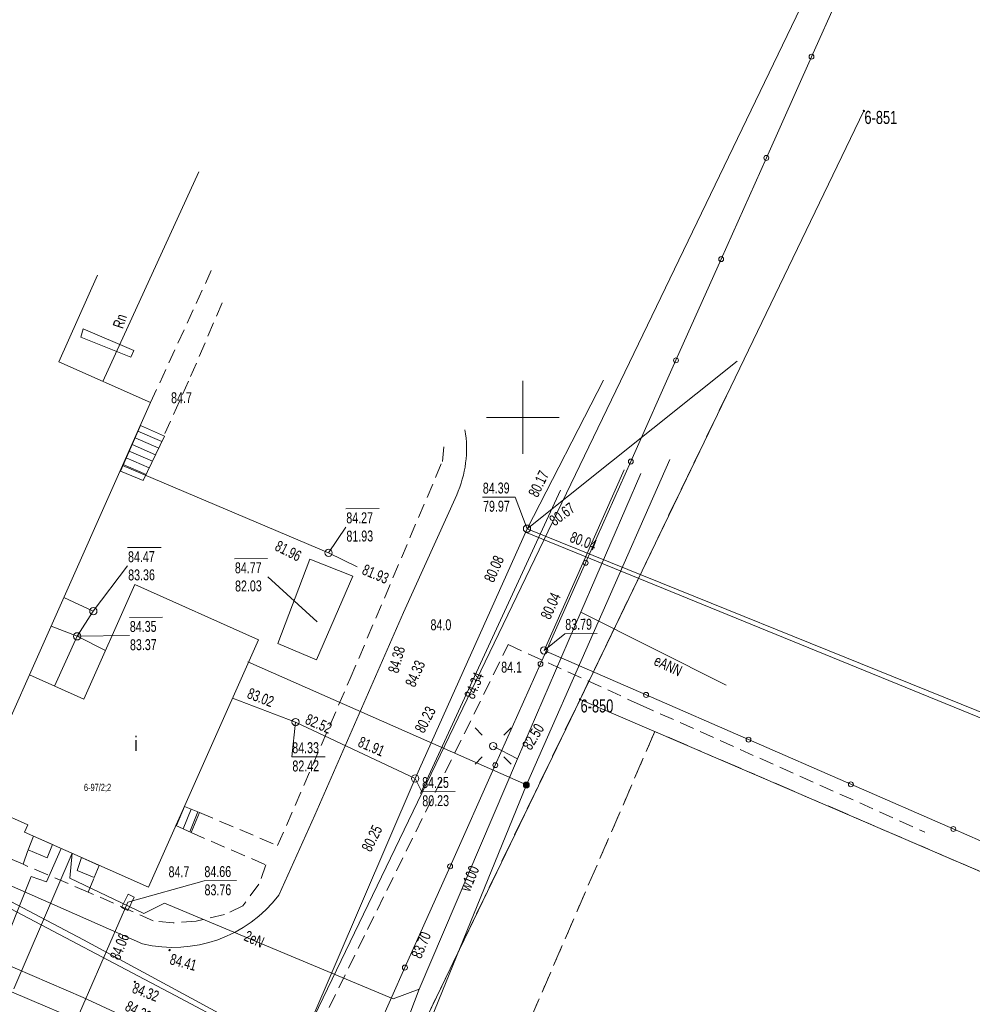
# Model space of a CAD drawing. Header units: metres. Extents: x -1013 to 1493497, y -5789518 to 1032.
# Tile 69 of 73: x 114 to 179, y 24 to 92. Entities that reach past the tile are written whole.
import ezdxf
from ezdxf.xclip import XClip

# ---------------------------------------------------------------- set-up
doc = ezdxf.new("R2010")
doc.units = ezdxf.units.M
doc.header["$MEASUREMENT"] = 0
doc.header["$XCLIPFRAME"] = 0
for name, pattern in [('2_KTCR02', [1.5, 1, -0.5]), ('GUK', [2, 1.5, -0.5]), ('GUZ', [1, 0.5, -0.5])]:
    doc.linetypes.add(name, pattern=pattern)
doc.layers.add('700-L Mapa 1_100 dwg', color=7, linetype='Continuous')
for name, color, linetype, lineweight in [('703-L Płaszczyzny podejścia 2D3', 152, 'Continuous', 30), ('ex_02_DXF_MZ_500_4_BUIB_L_37', 9, 'Continuous', 18), ('ex_02_DXF_MZ_500_4_Dzialki7', 9, 'Continuous', 18), ('ex_02_DXF_MZ_500_4_EGBB_E_T_07', 9, 'Continuous', 18), ('ex_02_DXF_MZ_500_4_EGBB_L_07', 9, 'Continuous', 18), ('ex_02_DXF_MZ_500_4_EGBE_L_37', 9, 'Continuous', 18), ('ex_02_DXF_MZ_500_4_EGBE_L_87', 9, 'Continuous', 18), ('ex_02_DXF_MZ_500_4_K1_EGIB_T_17', 9, 'Continuous', 18), ('ex_02_DXF_MZ_500_4_Kontury3', 9, 'Continuous', 18), ('ex_02_DXF_MZ_500_4_KTCR_D_L_17', 9, 'Continuous', 18), ('ex_02_DXF_MZ_500_4_KTKR_D_L_07', 9, 'Continuous', 18), ('ex_02_DXF_MZ_500_4_KTOK_L_47', 9, 'Continuous', 18), ('ex_02_DXF_MZ_500_4_Numery_punktow7', 9, 'Continuous', 18), ('ex_02_DXF_MZ_500_4_Podzial_sekcyjny_krzyze7', 9, 'Continuous', 18), ('ex_02_DXF_MZ_500_4_Punkty7', 9, 'Continuous', 18), ('ex_02_DXF_MZ_500_4_RTPW_T_07', 9, 'Continuous', 18), ('ex_02_DXF_MZ_500_4_RTPW_T_17', 9, 'Continuous', 18), ('ex_02_DXF_MZ_500_4_SUPE_D_L_31', 9, 'Continuous', 18), ('ex_02_DXF_MZ_500_4_SUPE_E_T_31', 9, 'Continuous', 18), ('ex_02_DXF_MZ_500_4_SUPK_D_L_434', 9, 'Continuous', 18), ('ex_02_DXF_MZ_500_4_SUPT_D_L_030', 9, 'Continuous', 18), ('ex_02_DXF_MZ_500_4_SUPW_D_L_05', 9, 'Continuous', 18), ('ex_02_DXF_MZ_500_4_SUPW_E_T_05', 9, 'Continuous', 18), ('ex_02_DXF_MZ_500_4_SUPZ_D_L_07', 9, 'Continuous', 18), ('ex_02_DXF_MZ_500_4_SUPZ_E_T_07', 9, 'Continuous', 18), ('ex_02_DXF_MZ_500_4_SUSM_D_T_07', 9, 'Continuous', 18), ('ex_02_DXF_MZ_500_4_SUSM_D_T_37', 9, 'Continuous', 18), ('ex_02_DXF_MZ_500_4_SUTE_T_01', 9, 'Continuous', 18), ('ex_02_DXF_MZ_500_4_SUTK_T_034', 9, 'Continuous', 18), ('ex_02_DXF_MZ_500_4_SUTT_T_030', 9, 'Continuous', 18), ('ex_02_DXF_MZ_500_4_SUTW_T_05', 9, 'Continuous', 18), ('ex_02_DXF_MZ_500_4_SUUK_D_L_17', 9, 'Continuous', 18), ('ex_02_DXF_MZ_500_4_SUUK_D_T_234', 9, 'Continuous', 18), ('ex_02_DXF_MZ_500_4_SUUT_D_T_130', 9, 'Continuous', 18), ('ex_02_DXF_MZ_500_4_SUUW_D_T_77', 9, 'Continuous', 18), ('ex_02_DXF_MZ_500_4_Uzytki3', 9, 'Continuous', 18)]:
    doc.layers.add(name, color=color, linetype=linetype, lineweight=lineweight)
doc.styles.add('STYL_AUTOMATYCZNY_4', font='arial.ttf', dxfattribs={"width": 0.7})

# ---------------------------------------------------------------- blocks, each defined once
blk = doc.blocks.new('Rysunek_1_4', base_point=(-51.91, -72.413))
at = {"layer": 'ex_02_DXF_MZ_500_4_BUIB_L_37', "color": 9, "linetype": 'Continuous', "lineweight": 18}
for p, q in [((117.74, 70.182), (117.899, 70.756)), ((117.899, 70.756), (121.385, 69.267)), ((121.184, 68.816), (117.74, 70.182)), ((121.385, 69.267), (121.184, 68.816))]:
    blk.add_line(p, q, dxfattribs=at)
at = {"layer": 'ex_02_DXF_MZ_500_4_Dzialki7', "color": 9, "linetype": 'Continuous', "lineweight": 18}
for p, q in [((170.06, 98.813), (118.532, -7.999)), ((171.508, 85.712), (152.02, 45.321)), ((152.02, 45.321), (140.379, 21.187)), ((152.02, 45.321), (205.326, 22.394))]:
    blk.add_line(p, q, dxfattribs=at)
at = {"layer": 'ex_02_DXF_MZ_500_4_EGBB_L_07', "color": 9, "linetype": 'Continuous', "lineweight": 18}
for p, q in [((118.883, 74.431), (116.234, 68.492)), ((116.234, 68.492), (122.535, 65.686)), ((122.535, 65.686), (114.215, 47.006)), ((117.957, 45.342), (121.452, 53.197)), ((121.452, 53.197), (129.95, 49.417)), ((129.95, 49.417), (122.389, 32.422)), ((114.215, 47.006), (110.386, 38.388)), ((114.215, 47.006), (117.957, 45.342)), ((114.118, 36.704), (110.386, 38.388)), ((113.891, 36.202), (114.118, 36.704)), ((122.389, 32.422), (113.891, 36.202))]:
    blk.add_line(p, q, dxfattribs=at)
at = {"layer": 'ex_02_DXF_MZ_500_4_EGBE_L_37', "color": 9, "linetype": 'Continuous', "lineweight": 18}
for p, q in [((120.464, 60.986), (121.836, 64.116)), ((121.668, 63.734), (123.311, 63.014)), ((121.836, 64.116), (123.488, 63.384)), ((121.467, 63.276), (123.095, 62.563)), ((123.488, 63.384), (122.027, 60.333)), ((121.066, 62.36), (122.663, 61.66)), ((121.267, 62.818), (122.879, 62.111)), ((120.865, 61.902), (122.447, 61.209)), ((120.464, 60.986), (120.464, 60.986)), ((122.027, 60.333), (120.464, 60.986)), ((120.664, 61.444), (122.231, 60.758)), ((124.86, 37.98), (124.279, 36.675)), ((124.86, 37.98), (124.318, 36.656)), ((125.893, 37.557), (124.86, 37.98)), ((125.322, 37.79), (124.769, 36.439)), ((125.785, 37.601), (125.221, 36.222)), ((125.322, 36.173), (125.893, 37.557)), ((124.279, 36.675), (125.322, 36.173))]:
    blk.add_line(p, q, dxfattribs=at)
at = {"layer": 'ex_02_DXF_MZ_500_4_EGBE_L_87', "color": 9, "linetype": 'Continuous', "lineweight": 18}
for p, q in [((114.493, 35.937), (114.13, 34.994)), ((115.797, 35.356), (114.493, 35.937)), ((115.434, 34.443), (115.797, 35.356)), ((114.13, 34.994), (115.434, 34.443)), ((117.794, 34.47), (117.49, 33.567)), ((119.018, 33.918), (117.794, 34.47)), ((118.673, 33.106), (119.018, 33.918)), ((117.49, 33.567), (118.673, 33.106))]:
    blk.add_line(p, q, dxfattribs=at)
at = {"layer": 'ex_02_DXF_MZ_500_4_Kontury3', "color": 9, "linetype": 'GUK', "lineweight": 18}
for p, q in [((152.02, 45.323), (162.77, 67.613)), ((124.93, -10.817), (152.02, 45.323)), ((157.156, 43.117), (138.507, 0.042)), ((205.326, 22.394), (157.156, 43.117))]:
    blk.add_line(p, q, dxfattribs=at)
at = {"layer": 'ex_02_DXF_MZ_500_4_KTCR_D_L_17', "color": 9, "linetype": '2_KTCR02', "lineweight": 18}
for p, q in [((122.535, 65.686), (126.701, 74.746)), ((127.457, 72.541), (125.145, 67.154)), ((125.145, 67.154), (123.52, 63.573)), ((142.565, 61.656), (142.706, 62.937)), ((136.239, 46.751), (142.565, 61.656)), ((137.42, 29.517), (147.093, 49.077)), ((147.093, 49.077), (156.153, 44.95)), ((131.259, 35.284), (136.239, 46.751)), ((156.153, 44.95), (175.676, 36.217)), ((113.787, 34.001), (92.309, 43.451)), ((125.893, 37.557), (131.259, 35.284)), ((125.322, 36.173), (130.458, 33.959)), ((113.787, 34.001), (114.13, 34.994)), ((118.251, 32.093), (113.787, 34.001)), ((130.458, 33.959), (129.978, 32.635)), ((118.251, 32.093), (118.673, 33.106)), ((129.978, 32.635), (128.868, 31.157)), ((122.725, 30.124), (118.251, 32.093)), ((128.868, 31.157), (127.612, 30.548)), ((127.612, 30.548), (125.655, 30.105)), ((124.086, 29.983), (122.725, 30.124)), ((125.655, 30.105), (124.086, 29.983)), ((130.173, 14.745), (137.42, 29.517))]:
    blk.add_line(p, q, dxfattribs=at)
at = {"layer": 'ex_02_DXF_MZ_500_4_KTKR_D_L_07', "color": 9, "linetype": 'Continuous', "lineweight": 18}
for p, q in [((150.667, 59.683), (141.071, 38.872)), ((139.907, 51.277), (143.551, 59.353)), ((133.815, 37.383), (139.907, 51.277)), ((131.333, 31.875), (133.815, 37.383)), ((104.861, 36.089), (121.986, 28.539)), ((117.911, 24.87), (102.504, 31.492)), ((121.323, 23.283), (117.911, 24.87))]:
    blk.add_line(p, q, dxfattribs=at)
for centre, radius, start, end in [((136.344, 62.542), 7.881, 336.12936, 9.38644), ((124.079, 37.436), 9.141, 256.7607, 322.52228)]:
    blk.add_arc(centre, radius, start, end, dxfattribs=at)
at = {"layer": 'ex_02_DXF_MZ_500_4_KTOK_L_47', "color": 9, "linetype": 'Continuous', "lineweight": 18}
for p, q in [((171.009, 96.376), (167.908, 89.43)), ((167.908, 89.43), (164.807, 82.483)), ((164.807, 82.483), (161.706, 75.537)), ((161.706, 75.537), (158.605, 68.591)), ((158.605, 68.591), (155.504, 61.645)), ((155.504, 61.645), (152.403, 54.698)), ((152.403, 54.698), (149.302, 47.752)), ((149.677, 48.625), (156.551, 45.626)), ((149.302, 47.752), (146.2, 40.806)), ((156.551, 45.626), (163.581, 42.559)), ((163.581, 42.559), (170.612, 39.492)), ((146.2, 40.806), (143.099, 33.859)), ((170.612, 39.492), (177.642, 36.425)), ((177.642, 36.425), (184.672, 33.358)), ((143.099, 33.859), (139.998, 26.913)), ((139.998, 26.913), (136.897, 19.967))]:
    blk.add_line(p, q, dxfattribs=at)
for centre in [(167.908, 89.43), (164.807, 82.483), (161.706, 75.537), (158.605, 68.591), (155.504, 61.645), (152.403, 54.698), (149.302, 47.752), (156.551, 45.626), (163.581, 42.559), (146.2, 40.806), (170.612, 39.492), (177.642, 36.425), (143.099, 33.859), (139.998, 26.913)]:
    blk.add_circle(centre, 0.17, dxfattribs=at)
at = {"layer": 'ex_02_DXF_MZ_500_4_Podzial_sekcyjny_krzyze7', "color": 9, "linetype": 'Continuous', "lineweight": 18}
for p, q in [((148.09, 62.173), (148.09, 67.173)), ((145.59, 64.673), (150.59, 64.673))]:
    blk.add_line(p, q, dxfattribs=at)
at = {"layer": 'ex_02_DXF_MZ_500_4_Punkty7', "color": 9, "linetype": 'Continuous', "lineweight": 18}
for centre in [(171.508, 85.712), (152.02, 45.321)]:
    blk.add_circle(centre, 0.045, dxfattribs=at)
at = {"layer": 'ex_02_DXF_MZ_500_4_RTPW_T_17', "color": 9, "linetype": 'Continuous', "lineweight": 18}
for centre in [(123.845, 28.118), (121.454, 25.925)]:
    blk.add_circle(centre, 0.045, dxfattribs=at)
at = {"layer": 'ex_02_DXF_MZ_500_4_SUPE_D_L_31', "color": 9, "linetype": 'Continuous', "lineweight": 18}
for p, q in [((152.078, 51.302), (156.202, 60.822)), ((147.719, 41.231), (152.078, 51.302)), ((152.078, 51.302), (162.044, 46.302)), ((147.719, 41.231), (146.052, 42.119)), ((140.969, 25.442), (147.719, 41.231)), ((113.147, 25.456), (117.142, 34.765)), ((116.389, 35.09), (115.395, 32.803)), ((116.37, 35.03), (116.389, 35.09)), ((117.142, 34.765), (116.984, 33.054)), ((117.142, 34.765), (117.152, 34.755)), ((114.333, 33.175), (111.335, 25.643)), ((115.395, 32.803), (114.333, 33.175)), ((116.984, 33.054), (122.081, 30.619)), ((122.081, 30.619), (123.496, 31.329)), ((123.496, 31.329), (139.184, 24.759)), ((135.765, 11.684), (140.969, 25.442)), ((139.184, 24.759), (140.969, 25.442))]:
    blk.add_line(p, q, dxfattribs=at)
at = {"layer": 'ex_02_DXF_MZ_500_4_SUPK_D_L_434', "color": 9, "linetype": 'Continuous', "lineweight": 18}
for p, q in [((162.808, 68.539), (148.378, 57.037)), ((148.378, 57.037), (153.626, 67.225)), ((134.758, 55.381), (120.615, 61.382)), ((155.05, 61.074), (149.546, 48.684)), ((140.698, 39.891), (148.378, 57.037)), ((148.279, 56.796), (205.899, 33.269)), ((148.378, 57.037), (183.901, 42.665)), ((134.758, 55.381), (136.716, 54.411)), ((118.605, 51.377), (116.578, 52.303)), ((117.497, 49.649), (118.605, 51.377)), ((117.497, 49.649), (115.712, 50.356)), ((117.497, 49.649), (115.951, 46.238)), ((117.497, 49.649), (119.444, 48.683)), ((132.49, 43.764), (128.168, 45.404)), ((140.698, 39.891), (132.49, 43.764)), ((132.442, 20.651), (140.698, 39.891)), ((100.883, 37.281), (124.231, 24.994)), ((117.924, 28.82), (107.986, 34.041)), ((132.068, 21.169), (117.924, 28.82)), ((131.093, 17.602), (109.297, 26.799)), ((124.231, 24.994), (132.442, 20.651))]:
    blk.add_line(p, q, dxfattribs=at)
at = {"layer": 'ex_02_DXF_MZ_500_4_SUPT_D_L_030', "color": 9, "linetype": 'Continuous', "lineweight": 18}
blk.add_line((115.366, 18.551), (120.976, 31.392), dxfattribs=at)
at = {"layer": 'ex_02_DXF_MZ_500_4_SUPW_D_L_05', "color": 9, "linetype": 'Continuous', "lineweight": 18}
for p, q in [((148.331, 39.445), (158.185, 61.776)), ((148.331, 39.445), (129.21, 47.891)), ((142.314, 24.711), (148.331, 39.445)), ((136.338, 9.958), (142.314, 24.711))]:
    blk.add_line(p, q, dxfattribs=at)
at = {"layer": 'ex_02_DXF_MZ_500_4_SUPZ_D_L_07', "color": 9, "linetype": 'Continuous', "lineweight": 18}
blk.add_line((125.845, 81.538), (119.269, 67.14), dxfattribs=at)
at = {"layer": 'ex_02_DXF_MZ_500_4_SUSM_D_T_07', "color": 9, "linetype": 'Continuous', "lineweight": 18}
for p, q in [((145.31, 42.862), (144.815, 43.357)), ((146.795, 42.862), (147.29, 43.357)), ((145.31, 41.377), (144.815, 40.882)), ((146.795, 41.377), (147.29, 40.882))]:
    blk.add_line(p, q, dxfattribs=at)
at = {"layer": 'ex_02_DXF_MZ_500_4_SUSM_D_T_37', "color": 9, "linetype": 'Continuous', "lineweight": 18}
blk.add_circle((146.052, 42.119), 0.25, dxfattribs=at)
at = {"layer": 'ex_02_DXF_MZ_500_4_SUTK_T_034', "color": 9, "linetype": 'Continuous', "lineweight": 18}
for p, q in [((145.319, 59.196), (147.572, 59.211)), ((148.378, 57.037), (147.572, 59.211)), ((135.937, 58.399), (138.217, 58.415)), ((134.758, 55.381), (135.946, 57.149)), ((120.955, 55.734), (123.262, 55.75)), ((128.291, 54.975), (130.571, 54.991)), ((118.605, 51.377), (120.963, 54.484)), ((133.961, 50.635), (130.579, 53.741)), ((121.078, 50.944), (123.358, 50.96)), ((117.497, 49.649), (121.087, 49.694)), ((149.546, 48.684), (150.979, 49.819)), ((150.979, 49.819), (153.204, 49.835)), ((132.49, 43.764), (132.236, 41.372)), ((132.236, 41.372), (134.516, 41.388)), ((140.698, 39.891), (141.154, 38.984)), ((141.154, 38.984), (143.434, 39))]:
    blk.add_line(p, q, dxfattribs=at)
at = {"layer": 'ex_02_DXF_MZ_500_4_SUTT_T_030', "color": 9, "linetype": 'Continuous', "lineweight": 18}
for p, q in [((120.976, 31.392), (126.205, 32.869)), ((126.205, 32.869), (128.431, 32.884))]:
    blk.add_line(p, q, dxfattribs=at)
at = {"layer": 'ex_02_DXF_MZ_500_4_SUUK_D_L_17', "color": 9, "linetype": 'Continuous', "lineweight": 18}
for p, q in [((131.262, 49.146), (133.461, 54.942)), ((133.461, 54.942), (136.42, 53.782)), ((136.42, 53.782), (133.92, 48.044)), ((133.92, 48.044), (131.262, 49.146))]:
    blk.add_line(p, q, dxfattribs=at)
at = {"layer": 'ex_02_DXF_MZ_500_4_SUUK_D_T_234', "color": 9, "linetype": 'Continuous', "lineweight": 18}
for centre in [(148.378, 57.037), (134.758, 55.381), (118.605, 51.377), (117.497, 49.649), (149.546, 48.684), (132.49, 43.764), (140.698, 39.891)]:
    blk.add_circle(centre, 0.25, dxfattribs=at)
at = {"layer": 'ex_02_DXF_MZ_500_4_SUUT_D_T_130', "color": 9, "linetype": 'Continuous', "lineweight": 18}
for p, q in [((120.988, 31.943), (120.545, 31.047)), ((121.406, 31.737), (120.988, 31.943)), ((120.964, 30.84), (121.406, 31.737)), ((120.545, 31.047), (120.964, 30.84))]:
    blk.add_line(p, q, dxfattribs=at)
at = {"layer": 'ex_02_DXF_MZ_500_4_SUUW_D_T_77', "color": 9, "linetype": 'Continuous', "lineweight": 18}
for radius in [0.2, 0.175, 0.15, 0.125, 0.1, 0.075, 0.05, 0.025, 0.00715]:
    blk.add_circle((148.331, 39.445), radius, dxfattribs=at)
at = {"layer": 'ex_02_DXF_MZ_500_4_Uzytki3', "color": 9, "linetype": 'GUZ', "lineweight": 18}
for p, q in [((152.02, 45.321), (162.77, 67.613)), ((124.933, -10.814), (152.02, 45.321)), ((157.156, 43.117), (138.507, 0.042)), ((205.326, 22.394), (157.156, 43.117))]:
    blk.add_line(p, q, dxfattribs=at)
at = {"layer": 'ex_02_DXF_MZ_500_4_EGBB_E_T_07', "color": 9, "linetype": 'Continuous', "lineweight": 18, "insert": (121.433, 42.275), "char_height": 1, "attachment_point": 4, "style": 'STYL_AUTOMATYCZNY_4'}
blk.add_mtext('\\A1;{\\pql;\\fArial|b0|i0|c238|p0;\\W0.700000;i}', dxfattribs=at)
at = {"layer": 'ex_02_DXF_MZ_500_4_K1_EGIB_T_17', "color": 9, "linetype": 'Continuous', "lineweight": 18, "insert": (117.96, 39.231), "char_height": 0.5, "attachment_point": 4, "style": 'STYL_AUTOMATYCZNY_4'}
blk.add_mtext('\\A1;{\\pql;\\fArial|b0|i0|c238|p0;\\W0.700000;6-97/2;2}', dxfattribs=at)
at = {"layer": 'ex_02_DXF_MZ_500_4_Numery_punktow7', "color": 9, "linetype": 'Continuous', "lineweight": 18, "char_height": 0.9, "attachment_point": 1, "style": 'STYL_AUTOMATYCZNY_4'}
for s, insert in [('\\A1;{\\pql;\\fArial|b0|i0|c238|p0;\\W0.700000;6-851}', (171.541, 85.712)), ('\\A1;{\\pql;\\fArial|b0|i0|c238|p0;\\W0.700000;6-850}', (152.053, 45.321))]:
    blk.add_mtext(s, dxfattribs=dict(at, insert=insert))
at = {"layer": 'ex_02_DXF_MZ_500_4_RTPW_T_07', "color": 9, "linetype": 'Continuous', "lineweight": 18, "char_height": 0.75, "attachment_point": 1, "rotation": 0.40303, "style": 'STYL_AUTOMATYCZNY_4'}
for s, insert in [('\\A1;{\\pql;\\fArial|b0|i0|c238|p0;\\W0.700000;84.7}', (123.94, 66.396)), ('\\A1;{\\pql;\\fArial|b0|i0|c238|p0;\\W0.700000;84.0}', (141.751, 50.81)), ('\\A1;{\\pql;\\fArial|b0|i0|c238|p0;\\W0.700000;84.1}', (146.602, 47.903)), ('\\A1;{\\pql;\\fArial|b0|i0|c238|p0;\\W0.700000;84.7}', (123.768, 33.862))]:
    blk.add_mtext(s, dxfattribs=dict(at, insert=insert))
at = {"layer": 'ex_02_DXF_MZ_500_4_RTPW_T_17', "color": 9, "linetype": 'Continuous', "lineweight": 18, "char_height": 0.75, "attachment_point": 1, "style": 'STYL_AUTOMATYCZNY_4'}
for s, insert, rotation in [('\\A1;{\\pql;\\fArial|b0|i0|c238|p0;\\W0.700000;84.38}', (138.814, 47.267), 74.78302), ('\\A1;{\\pql;\\fArial|b0|i0|c238|p0;\\W0.700000;84.33}', (139.984, 46.404), 66.13308), ('\\A1;{\\pql;\\fArial|b0|i0|c238|p0;\\W0.700000;84.34}', (144.04, 45.563), 67.47308), ('\\A1;{\\pql;\\fArial|b0|i0|c238|p0;\\W0.700000;84.41}', (123.999, 27.885), 344.78284), ('\\A1;{\\pql;\\fArial|b0|i0|c238|p0;\\W0.700000;84.32}', (121.482, 25.914), 338.77277), ('\\A1;{\\pql;\\fArial|b0|i0|c238|p0;\\W0.700000;84.29}', (121.059, 24.678), 332.50271)]:
    blk.add_mtext(s, dxfattribs=dict(at, insert=insert, rotation=rotation))
at = {"layer": 'ex_02_DXF_MZ_500_4_SUPE_E_T_31', "color": 9, "linetype": 'Continuous', "lineweight": 18, "char_height": 0.75, "attachment_point": 4, "style": 'STYL_AUTOMATYCZNY_4'}
for s, insert, rotation in [('\\A1;{\\pql;\\fArial|b0|i0|c238|p0;\\W0.700000;eANN}', (157.182, 48.05), 334.66272), ('\\A1;{\\pql;\\fArial|b0|i0|c238|p0;\\W0.700000;2eN}', (129.038, 29.143), 335.96274)]:
    blk.add_mtext(s, dxfattribs=dict(at, insert=insert, rotation=rotation))
at = {"layer": 'ex_02_DXF_MZ_500_4_SUPW_E_T_05', "color": 9, "linetype": 'Continuous', "lineweight": 18, "insert": (144.108, 32.216), "char_height": 0.75, "attachment_point": 4, "rotation": 67.5731, "style": 'STYL_AUTOMATYCZNY_4'}
blk.add_mtext('\\A1;{\\pql;\\fArial|b0|i0|c238|p0;\\W0.700000;w100}', dxfattribs=at)
at = {"layer": 'ex_02_DXF_MZ_500_4_SUPZ_E_T_07', "color": 9, "linetype": 'Continuous', "lineweight": 18, "insert": (119.92, 70.953), "char_height": 0.75, "attachment_point": 1, "rotation": 71.70815, "style": 'STYL_AUTOMATYCZNY_4'}
blk.add_mtext('\\A1;{\\pql;\\fArial|b0|i0|c238|p0;\\W0.700000;Rn}', dxfattribs=at)
at = {"layer": 'ex_02_DXF_MZ_500_4_SUTE_T_01', "color": 9, "linetype": 'Continuous', "lineweight": 18, "insert": (140.756, 27.612), "char_height": 0.75, "attachment_point": 4, "rotation": 67.2031, "style": 'STYL_AUTOMATYCZNY_4'}
blk.add_mtext('\\A1;{\\pql;\\fArial|b0|i0|c238|p0;\\W0.700000;83.70}', dxfattribs=at)
at = {"layer": 'ex_02_DXF_MZ_500_4_SUTK_T_034', "color": 9, "linetype": 'Continuous', "lineweight": 18, "char_height": 0.75, "style": 'STYL_AUTOMATYCZNY_4'}
for s, insert, attachment_point, rotation in [('\\A1;{\\pql;\\fArial|b0|i0|c238|p0;\\W0.700000;80.17}', (148.772, 59.293), 4, 63.83311), ('\\A1;{\\pql;\\fArial|b0|i0|c238|p0;\\W0.700000;84.39}', (145.342, 60.196), 1, 0.40303), ('\\A1;{\\pql;\\fArial|b0|i0|c238|p0;\\W0.700000;79.97}', (145.356, 58.946), 1, 0.40303), ('\\A1;{\\pql;\\fArial|b0|i0|c238|p0;\\W0.700000;80.67}', (150.05, 57.479), 4, 36.50325), ('\\A1;{\\pql;\\fArial|b0|i0|c238|p0;\\W0.700000;84.27}', (135.969, 58.15), 1, 0.40303), ('\\A1;{\\pql;\\fArial|b0|i0|c238|p0;\\W0.700000;81.93}', (135.977, 56.9), 1, 0.40303), ('\\A1;{\\pql;\\fArial|b0|i0|c238|p0;\\W0.700000;80.04}', (151.385, 56.501), 4, 339.63277), ('\\A1;{\\pql;\\fArial|b0|i0|c238|p0;\\W0.700000;81.96}', (130.996, 55.583), 7, 333.05283), ('\\A1;{\\pql;\\fArial|b0|i0|c238|p0;\\W0.700000;84.47}', (120.986, 55.484), 1, 0.40303), ('\\A1;{\\pql;\\fArial|b0|i0|c238|p0;\\W0.700000;84.77}', (128.322, 54.725), 1, 0.40303), ('\\A1;{\\pql;\\fArial|b0|i0|c238|p0;\\W0.700000;80.08}', (145.741, 53.441), 4, 66.1731), ('\\A1;{\\pql;\\fArial|b0|i0|c238|p0;\\W0.700000;83.36}', (120.995, 54.234), 1, 0.40303), ('\\A1;{\\pql;\\fArial|b0|i0|c238|p0;\\W0.700000;81.93}', (137.135, 54.278), 4, 337.25187), ('\\A1;{\\pql;\\fArial|b0|i0|c238|p0;\\W0.700000;82.03}', (128.331, 53.476), 1, 0.40303), ('\\A1;{\\pql;\\fArial|b0|i0|c238|p0;\\W0.700000;80.04}', (149.62, 50.899), 4, 65.62311), ('\\A1;{\\pql;\\fArial|b0|i0|c238|p0;\\W0.700000;84.35}', (121.11, 50.694), 1, 0.40303), ('\\A1;{\\pql;\\fArial|b0|i0|c238|p0;\\W0.700000;83.79}', (151.004, 50.46), 4, 0.40303), ('\\A1;{\\pql;\\fArial|b0|i0|c238|p0;\\W0.700000;83.37}', (121.119, 49.444), 1, 0.40303), ('\\A1;{\\pql;\\fArial|b0|i0|c238|p0;\\W0.700000;83.02}', (129.238, 45.784), 4, 338.60276), ('\\A1;{\\pql;\\fArial|b0|i0|c238|p0;\\W0.700000;80.23}', (140.966, 43.117), 4, 62.47313), ('\\A1;{\\pql;\\fArial|b0|i0|c238|p0;\\W0.700000;82.52}', (133.231, 44.011), 4, 336.72274), ('\\A1;{\\pql;\\fArial|b0|i0|c238|p0;\\W0.700000;81.91}', (136.853, 42.456), 4, 336.44274), ('\\A1;{\\pql;\\fArial|b0|i0|c238|p0;\\W0.700000;84.33}', (132.259, 42.372), 1, 0.40303), ('\\A1;{\\pql;\\fArial|b0|i0|c238|p0;\\W0.700000;82.42}', (132.268, 41.122), 1, 0.40303), ('\\A1;{\\pql;\\fArial|b0|i0|c238|p0;\\W0.700000;84.25}', (141.177, 39.985), 1, 0.40303), ('\\A1;{\\pql;\\fArial|b0|i0|c238|p0;\\W0.700000;80.23}', (141.186, 38.735), 1, 0.40303), ('\\A1;{\\pql;\\fArial|b0|i0|c238|p0;\\W0.700000;80.25}', (137.322, 34.961), 4, 63.51313)]:
    blk.add_mtext(s, dxfattribs=dict(at, insert=insert, attachment_point=attachment_point, rotation=rotation))
at = {"layer": 'ex_02_DXF_MZ_500_4_SUTT_T_030', "color": 9, "linetype": 'Continuous', "lineweight": 18, "char_height": 0.75, "attachment_point": 1, "style": 'STYL_AUTOMATYCZNY_4'}
for s, insert, rotation in [('\\A1;{\\pql;\\fArial|b0|i0|c238|p0;\\W0.700000;84.66}', (126.228, 33.869), 0.40303), ('\\A1;{\\pql;\\fArial|b0|i0|c238|p0;\\W0.700000;83.76}', (126.237, 32.619), 0.40303), ('\\A1;{\\pql;\\fArial|b0|i0|c238|p0;\\W0.700000;84.06}', (119.714, 27.645), 68.15408)]:
    blk.add_mtext(s, dxfattribs=dict(at, insert=insert, rotation=rotation))
at = {"layer": 'ex_02_DXF_MZ_500_4_SUTW_T_05', "color": 9, "linetype": 'Continuous', "lineweight": 18, "insert": (148.326, 41.97), "char_height": 0.75, "attachment_point": 4, "rotation": 58.79552, "style": 'STYL_AUTOMATYCZNY_4'}
blk.add_mtext('\\A1;{\\pql;\\fArial|b0|i0|c238|p0;\\W0.700000;82.50}', dxfattribs=at)

msp = doc.modelspace()

# ---------------------------------------------------------------- linework, layer by layer
at = {"layer": '703-L Płaszczyzny podejścia 2D3', "color": 152, "linetype": 'Continuous', "lineweight": 30}
msp.add_circle((8.2273, 10.355), 1021.6593, dxfattribs=at)

# ---------------------------------------------------------------- block references
at = {"layer": '700-L Mapa 1_100 dwg', "color": 52, "linetype": 'Continuous', "lineweight": 25}
ref = msp.add_blockref('Rysunek_1_4', (-51.9097, -72.4133), dxfattribs=at)
XClip(ref).set_block_clipping_path([(-454.4097296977, -337.82710067), (350.5902703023, 193.0005136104)])

doc.saveas('drawing.dxf')
